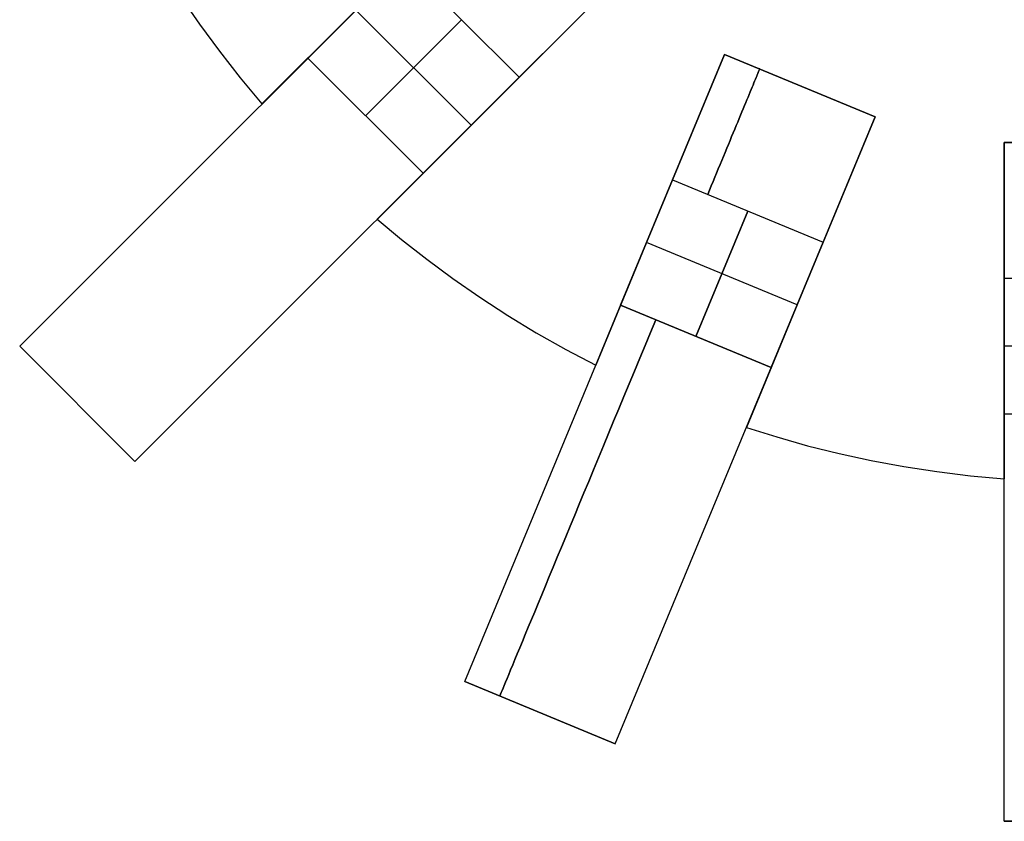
# Model space of a CAD drawing. Header units: millimetres. Extents: x 625 to 835, y 1649 to 1859.
# Tile 1 of 9: x 652 to 724, y 1649 to 1708. Entities that reach past the tile are written whole.
import ezdxf

# ---------------------------------------------------------------- set-up
doc = ezdxf.new("R2010")
doc.units = ezdxf.units.MM

msp = doc.modelspace()

# ---------------------------------------------------------------- linework, layer by layer
for points in [[(651.511, 1683.996), (686.866, 1719.352)], [(658.594, 1717.928), (659.678, 1715.858), (660.836, 1713.797), (662.067, 1711.749), (663.374, 1709.718), (664.755, 1707.707), (666.211, 1705.72), (667.742, 1703.761), (669.348, 1701.833)], [(658.594, 1717.928), (659.678, 1715.858), (660.836, 1713.797), (662.067, 1711.749), (663.374, 1709.718), (664.755, 1707.707), (666.211, 1705.72), (667.742, 1703.761), (669.348, 1701.833)], [(658.594, 1717.928), (659.678, 1715.858), (660.836, 1713.797), (662.067, 1711.749), (663.374, 1709.718), (664.755, 1707.707), (666.211, 1705.72), (667.742, 1703.761), (669.348, 1701.833)], [(658.594, 1717.928), (659.678, 1715.858), (660.836, 1713.797), (662.067, 1711.749), (663.374, 1709.718), (664.755, 1707.707), (666.211, 1705.72), (667.742, 1703.761), (669.348, 1701.833)], [(658.594, 1717.928), (659.678, 1715.858), (660.836, 1713.797), (662.067, 1711.749), (663.374, 1709.718), (664.755, 1707.707), (666.211, 1705.72), (667.742, 1703.761), (669.348, 1701.833)], [(658.594, 1717.928), (659.678, 1715.858), (660.836, 1713.797), (662.067, 1711.749), (663.374, 1709.718), (664.755, 1707.707), (666.211, 1705.72), (667.742, 1703.761), (669.348, 1701.833)], [(679.795, 1712.281), (672.724, 1705.21)], [(672.724, 1705.21), (679.795, 1712.281)], [(679.795, 1712.281), (688.281, 1703.795)], [(679.795, 1712.281), (688.281, 1703.795)], [(659.996, 1675.511), (695.352, 1710.866)], [(695.352, 1710.866), (684.745, 1700.26)], [(695.352, 1710.866), (684.745, 1700.26)], [(695.352, 1710.866), (684.745, 1700.26)], [(695.352, 1710.866), (684.745, 1700.26)], [(669.348, 1701.833), (676.26, 1708.745)], [(669.348, 1701.833), (676.26, 1708.745)], [(669.348, 1701.833), (676.26, 1708.745)], [(669.348, 1701.833), (676.26, 1708.745)], [(684.745, 1700.26), (676.26, 1708.745)], [(684.745, 1700.26), (676.26, 1708.745)], [(676.967, 1700.967), (684.038, 1708.038)], [(684.038, 1708.038), (676.967, 1700.967)], [(672.724, 1705.21), (681.21, 1696.724)], [(672.724, 1705.21), (681.21, 1696.724)], [(684.275, 1659.289), (703.409, 1705.483)], [(697.669, 1691.625), (703.409, 1705.483)], [(703.409, 1705.483), (697.669, 1691.625)], [(697.669, 1691.625), (703.409, 1705.483)], [(703.409, 1705.483), (697.669, 1691.625)], [(714.496, 1700.891), (703.409, 1705.483)], [(703.409, 1705.483), (714.496, 1700.891)], [(703.409, 1705.483), (714.496, 1700.891)], [(703.409, 1705.483), (714.496, 1700.891)], [(714.496, 1700.891), (703.409, 1705.483)], [(681.21, 1696.724), (688.281, 1703.795)], [(688.281, 1703.795), (681.21, 1696.724)], [(695.362, 1654.697), (714.496, 1700.891)], [(714.496, 1700.891), (708.755, 1687.032)], [(714.496, 1700.891), (708.755, 1687.032)], [(714.496, 1700.891), (708.755, 1687.032)], [(714.496, 1700.891), (708.755, 1687.032)], [(684.745, 1700.26), (677.833, 1693.348)], [(684.745, 1700.26), (677.833, 1693.348)], [(684.745, 1700.26), (677.833, 1693.348)], [(684.745, 1700.26), (677.833, 1693.348)], [(724, 1699), (736, 1699)], [(724, 1699), (736, 1699)], [(724, 1684), (724, 1699)], [(724, 1699), (724, 1684)], [(724, 1699), (736, 1699)], [(736, 1699), (724, 1699)], [(724, 1684), (724, 1699)], [(724, 1699), (724, 1684)], [(736, 1699), (724, 1699)], [(724, 1649), (724, 1699)], [(699.582, 1696.244), (695.755, 1687.005)], [(695.755, 1687.005), (699.582, 1696.244)], [(699.582, 1696.244), (710.669, 1691.652)], [(699.582, 1696.244), (710.669, 1691.652)], [(677.833, 1693.348), (679.627, 1691.85), (681.486, 1690.389), (683.407, 1688.968), (685.391, 1687.592), (687.437, 1686.262), (689.543, 1684.984), (691.707, 1683.76), (693.928, 1682.594)], [(677.833, 1693.348), (679.627, 1691.85), (681.486, 1690.389), (683.407, 1688.968), (685.391, 1687.592), (687.437, 1686.262), (689.543, 1684.984), (691.707, 1683.76), (693.928, 1682.594)], [(677.833, 1693.348), (679.627, 1691.85), (681.486, 1690.389), (683.407, 1688.968), (685.391, 1687.592), (687.437, 1686.262), (689.543, 1684.984), (691.707, 1683.76), (693.928, 1682.594)], [(677.833, 1693.348), (679.627, 1691.85), (681.486, 1690.389), (683.407, 1688.968), (685.391, 1687.592), (687.437, 1686.262), (689.543, 1684.984), (691.707, 1683.76), (693.928, 1682.594)], [(677.833, 1693.348), (679.627, 1691.85), (681.486, 1690.389), (683.407, 1688.968), (685.391, 1687.592), (687.437, 1686.262), (689.543, 1684.984), (691.707, 1683.76), (693.928, 1682.594)], [(677.833, 1693.348), (679.627, 1691.85), (681.486, 1690.389), (683.407, 1688.968), (685.391, 1687.592), (687.437, 1686.262), (689.543, 1684.984), (691.707, 1683.76), (693.928, 1682.594)], [(701.299, 1684.709), (705.126, 1693.948)], [(705.126, 1693.948), (701.299, 1684.709)], [(693.928, 1682.594), (697.669, 1691.625)], [(697.669, 1691.625), (693.928, 1682.594)], [(693.928, 1682.594), (697.669, 1691.625)], [(697.669, 1691.625), (693.928, 1682.594)], [(708.755, 1687.032), (697.669, 1691.625)], [(708.755, 1687.032), (697.669, 1691.625)], [(706.842, 1682.413), (710.669, 1691.652)], [(710.669, 1691.652), (706.842, 1682.413)], [(724, 1689), (736, 1689)], [(724, 1689), (724, 1679)], [(724, 1679), (724, 1689)], [(724, 1689), (736, 1689)], [(695.755, 1687.005), (706.842, 1682.413)], [(695.755, 1687.005), (706.842, 1682.413)], [(706.842, 1682.413), (695.755, 1687.005)], [(708.755, 1687.032), (705.015, 1678.002)], [(708.755, 1687.032), (705.015, 1678.002)], [(708.755, 1687.032), (705.015, 1678.002)], [(708.755, 1687.032), (705.015, 1678.002)], [(651.511, 1683.996), (659.996, 1675.511)], [(651.511, 1683.996), (659.996, 1675.511)], [(659.996, 1675.511), (651.511, 1683.996)], [(724, 1674.225), (724, 1684)], [(724, 1684), (724, 1674.225)], [(724, 1674.225), (724, 1684)], [(724, 1684), (724, 1674.225)], [(736, 1684), (724, 1684)], [(736, 1684), (724, 1684)], [(724, 1679), (736, 1679)], [(724, 1679), (736, 1679)], [(705.015, 1678.002), (707.246, 1677.304), (709.521, 1676.665), (711.84, 1676.088), (714.2, 1675.576), (716.599, 1675.13), (719.034, 1674.755), (721.502, 1674.453), (724, 1674.225)], [(705.015, 1678.002), (707.246, 1677.304), (709.521, 1676.665), (711.84, 1676.088), (714.2, 1675.576), (716.599, 1675.13), (719.034, 1674.755), (721.502, 1674.453), (724, 1674.225)], [(705.015, 1678.002), (707.246, 1677.304), (709.521, 1676.665), (711.84, 1676.088), (714.2, 1675.576), (716.599, 1675.13), (719.034, 1674.755), (721.502, 1674.453), (724, 1674.225)], [(705.015, 1678.002), (707.246, 1677.304), (709.521, 1676.665), (711.84, 1676.088), (714.2, 1675.576), (716.599, 1675.13), (719.034, 1674.755), (721.502, 1674.453), (724, 1674.225)], [(705.015, 1678.002), (707.246, 1677.304), (709.521, 1676.665), (711.84, 1676.088), (714.2, 1675.576), (716.599, 1675.13), (719.034, 1674.755), (721.502, 1674.453), (724, 1674.225)], [(705.015, 1678.002), (707.246, 1677.304), (709.521, 1676.665), (711.84, 1676.088), (714.2, 1675.576), (716.599, 1675.13), (719.034, 1674.755), (721.502, 1674.453), (724, 1674.225)], [(684.275, 1659.289), (695.362, 1654.697)], [(684.275, 1659.289), (695.362, 1654.697)], [(695.362, 1654.697), (684.275, 1659.289)], [(695.362, 1654.697), (684.275, 1659.289)], [(724, 1649), (736, 1649)], [(724, 1649), (736, 1649)], [(736, 1649), (724, 1649)]]:
    msp.add_lwpolyline(points)
at = {"extrusion": (-0.707107, 0.707107, -1.39044e-14)}
msp.add_lwpolyline([(-1701.453, -324.005), (-1701.447, -324.346), (-1701.43, -324.687), (-1701.401, -325.028), (-1701.36, -325.367), (-1701.308, -325.704), (-1701.244, -326.04), (-1701.169, -326.373), (-1701.082, -326.703), (-1700.985, -327.03), (-1700.876, -327.354), (-1700.756, -327.674), (-1700.625, -327.989), (-1700.484, -328.3), (-1700.332, -328.606), (-1700.17, -328.906), (-1699.997, -329.201), (-1699.815, -329.49), (-1699.623, -329.772), (-1699.421, -330.047), (-1699.21, -330.316), (-1698.99, -330.577), (-1698.762, -330.831), (-1698.524, -331.076), (-1698.279, -331.313), (-1698.025, -331.542), (-1697.764, -331.762), (-1697.496, -331.973), (-1697.22, -332.175), (-1696.938, -332.367), (-1696.649, -332.549), (-1696.354, -332.722), (-1696.054, -332.884), (-1695.748, -333.036), (-1695.437, -333.177), (-1695.122, -333.308), (-1694.802, -333.428), (-1694.478, -333.536), (-1694.151, -333.634), (-1693.821, -333.721), (-1693.488, -333.796), (-1693.152, -333.86), (-1692.815, -333.912), (-1692.476, -333.953), (-1692.136, -333.982), (-1691.795, -333.999), (-1691.453, -334.005)], dxfattribs=at)
at = {"extrusion": (-0.707107, 0.707107, 1.37232e-14)}
msp.add_lwpolyline([(-1691.453, 9.995), (-1691.795, 9.989), (-1692.136, 9.972), (-1692.476, 9.943), (-1692.815, 9.902), (-1693.152, 9.85), (-1693.488, 9.786), (-1693.821, 9.711), (-1694.151, 9.624), (-1694.478, 9.526), (-1694.802, 9.418), (-1695.122, 9.298), (-1695.437, 9.167), (-1695.748, 9.026), (-1696.054, 8.874), (-1696.354, 8.712), (-1696.649, 8.539), (-1696.938, 8.357), (-1697.22, 8.165), (-1697.496, 7.963), (-1697.764, 7.752), (-1698.025, 7.532), (-1698.279, 7.303), (-1698.524, 7.066), (-1698.762, 6.821), (-1698.99, 6.567), (-1699.21, 6.306), (-1699.421, 6.037), (-1699.623, 5.762), (-1699.815, 5.48), (-1699.997, 5.191), (-1700.17, 4.896), (-1700.332, 4.596), (-1700.484, 4.29), (-1700.625, 3.979), (-1700.756, 3.664), (-1700.876, 3.344), (-1700.985, 3.02), (-1701.082, 2.693), (-1701.169, 2.363), (-1701.244, 2.03), (-1701.308, 1.694), (-1701.36, 1.357), (-1701.401, 1.018), (-1701.43, 0.677), (-1701.447, 0.336), (-1701.453, -0.005)], dxfattribs=at)
at = {"extrusion": (-0.707107, 0.707107, -1.37232e-14)}
msp.add_lwpolyline([(-1701.453, -324.005), (-1701.447, -324.346), (-1701.43, -324.687), (-1701.401, -325.028), (-1701.36, -325.367), (-1701.308, -325.704), (-1701.244, -326.04), (-1701.169, -326.373), (-1701.082, -326.703), (-1700.985, -327.03), (-1700.876, -327.354), (-1700.756, -327.674), (-1700.625, -327.989), (-1700.484, -328.3), (-1700.332, -328.606), (-1700.17, -328.906), (-1699.997, -329.201), (-1699.815, -329.49), (-1699.623, -329.772), (-1699.421, -330.047), (-1699.21, -330.316), (-1698.99, -330.577), (-1698.762, -330.831), (-1698.524, -331.076), (-1698.279, -331.313), (-1698.025, -331.542), (-1697.764, -331.762), (-1697.496, -331.973), (-1697.22, -332.175), (-1696.938, -332.367), (-1696.649, -332.549), (-1696.354, -332.722), (-1696.054, -332.884), (-1695.748, -333.036), (-1695.437, -333.177), (-1695.122, -333.308), (-1694.802, -333.428), (-1694.478, -333.536), (-1694.151, -333.634), (-1693.821, -333.721), (-1693.488, -333.796), (-1693.152, -333.86), (-1692.815, -333.912), (-1692.476, -333.953), (-1692.136, -333.982), (-1691.795, -333.999), (-1691.453, -334.005)], dxfattribs=at)
at = {"extrusion": (-0.707107, 0.707107, -1.9598e-15)}
msp.add_lwpolyline([(-1681.453, 9.995), (-1680.429, 9.978), (-1679.406, 9.925), (-1678.385, 9.838), (-1677.368, 9.716), (-1676.356, 9.559), (-1675.35, 9.368), (-1674.35, 9.142), (-1673.359, 8.883), (-1672.378, 8.589), (-1671.407, 8.263), (-1670.448, 7.903), (-1669.501, 7.511), (-1668.569, 7.087), (-1667.651, 6.632), (-1666.75, 6.145), (-1665.866, 5.628), (-1665, 5.08), (-1664.153, 4.504), (-1663.326, 3.899), (-1662.521, 3.266), (-1661.737, 2.606), (-1660.977, 1.92), (-1660.24, 1.208), (-1659.528, 0.472), (-1658.842, -0.289), (-1658.182, -1.072), (-1657.549, -1.878), (-1656.944, -2.705), (-1656.368, -3.551), (-1655.821, -4.417), (-1655.303, -5.302), (-1654.817, -6.203), (-1654.361, -7.12), (-1653.937, -8.053), (-1653.545, -8.999), (-1653.185, -9.959), (-1652.859, -10.93), (-1652.566, -11.911), (-1652.306, -12.902), (-1652.081, -13.901), (-1651.889, -14.908), (-1651.733, -15.92), (-1651.611, -16.937), (-1651.523, -17.958), (-1651.471, -18.981), (-1651.453, -20.005)], dxfattribs=at)
at = {"extrusion": (0.707107, -0.707107, 0)}
msp.add_lwpolyline([(1651.453, -304.005), (1651.471, -305.029), (1651.523, -306.052), (1651.611, -307.073), (1651.733, -308.09), (1651.889, -309.102), (1652.081, -310.109), (1652.306, -311.108), (1652.566, -312.099), (1652.859, -313.08), (1653.185, -314.051), (1653.545, -315.011), (1653.937, -315.957), (1654.361, -316.89), (1654.817, -317.807), (1655.303, -318.708), (1655.821, -319.593), (1656.368, -320.459), (1656.944, -321.305), (1657.549, -322.132), (1658.182, -322.938), (1658.842, -323.721), (1659.528, -324.482), (1660.24, -325.218), (1660.977, -325.93), (1661.737, -326.616), (1662.521, -327.276), (1663.326, -327.909), (1664.153, -328.514), (1665, -329.09), (1665.866, -329.638), (1666.75, -330.155), (1667.651, -330.642), (1668.569, -331.097), (1669.501, -331.521), (1670.448, -331.913), (1671.407, -332.273), (1672.378, -332.599), (1673.359, -332.893), (1674.35, -333.152), (1675.35, -333.378), (1676.356, -333.569), (1677.368, -333.726), (1678.385, -333.848), (1679.406, -333.935), (1680.429, -333.988), (1681.453, -334.005)], dxfattribs=at)
at = {"extrusion": (0.92388, -0.382683, -8.63255e-15)}
msp.add_lwpolyline([(1844.844, -0.005), (1844.838, 0.336), (1844.82, 0.677), (1844.791, 1.018), (1844.75, 1.357), (1844.698, 1.694), (1844.634, 2.03), (1844.559, 2.363), (1844.473, 2.693), (1844.375, 3.02), (1844.266, 3.344), (1844.146, 3.664), (1844.016, 3.979), (1843.874, 4.29), (1843.722, 4.596), (1843.56, 4.896), (1843.388, 5.191), (1843.205, 5.48), (1843.013, 5.762), (1842.812, 6.037), (1842.601, 6.306), (1842.381, 6.567), (1842.152, 6.821), (1841.915, 7.066), (1841.669, 7.303), (1841.416, 7.532), (1841.154, 7.752), (1840.886, 7.963), (1840.61, 8.165), (1840.328, 8.357), (1840.039, 8.539), (1839.745, 8.712), (1839.444, 8.874), (1839.138, 9.026), (1838.828, 9.167), (1838.512, 9.298), (1838.192, 9.418), (1837.869, 9.526), (1837.542, 9.624), (1837.211, 9.711), (1836.878, 9.786), (1836.543, 9.85), (1836.205, 9.902), (1835.866, 9.943), (1835.526, 9.972), (1835.185, 9.989), (1834.844, 9.995)], dxfattribs=at)
at = {"extrusion": (0.92388, -0.382683, -1.85688e-15)}
msp.add_lwpolyline([(1844.844, -324.005), (1844.838, -324.346), (1844.82, -324.687), (1844.791, -325.028), (1844.75, -325.367), (1844.698, -325.704), (1844.634, -326.04), (1844.559, -326.373), (1844.473, -326.703), (1844.375, -327.03), (1844.266, -327.354), (1844.146, -327.674), (1844.016, -327.989), (1843.874, -328.3), (1843.722, -328.606), (1843.56, -328.906), (1843.388, -329.201), (1843.205, -329.49), (1843.013, -329.772), (1842.812, -330.047), (1842.601, -330.316), (1842.381, -330.577), (1842.152, -330.831), (1841.915, -331.076), (1841.669, -331.313), (1841.416, -331.542), (1841.154, -331.762), (1840.886, -331.973), (1840.61, -332.175), (1840.328, -332.367), (1840.039, -332.549), (1839.745, -332.722), (1839.444, -332.884), (1839.138, -333.036), (1838.828, -333.177), (1838.512, -333.308), (1838.192, -333.428), (1837.869, -333.536), (1837.542, -333.634), (1837.211, -333.721), (1836.878, -333.796), (1836.543, -333.86), (1836.205, -333.912), (1835.866, -333.953), (1835.526, -333.982), (1835.185, -333.999), (1834.844, -334.005)], dxfattribs=at)
at = {"extrusion": (1, 0, 0)}
for points in [[(1705.483, -312.005), (1705.483, -12.005)], [(1703.187, -12.005), (1703.187, -312.005)], [(1701.674, 9.575), (1701.674, -333.585)], [(1701.833, -324.005), (1701.833, -312.005)], [(1701.833, -12.005), (1701.833, -0.005)], [(1700.891, -12.005), (1700.891, -312.005)], [(1699, -312.005), (1699, -12.005)], [(1699, -0.005), (1698.994, 0.336), (1698.977, 0.677), (1698.948, 1.018), (1698.907, 1.357), (1698.855, 1.694), (1698.791, 2.03), (1698.716, 2.363), (1698.629, 2.693), (1698.531, 3.02), (1698.423, 3.344), (1698.303, 3.664), (1698.172, 3.979), (1698.031, 4.29), (1697.879, 4.596), (1697.717, 4.896), (1697.544, 5.191), (1697.362, 5.48), (1697.17, 5.762), (1696.968, 6.037), (1696.757, 6.306), (1696.537, 6.567), (1696.308, 6.821), (1696.071, 7.066), (1695.826, 7.303), (1695.572, 7.532), (1695.311, 7.752), (1695.042, 7.963), (1694.767, 8.165), (1694.485, 8.357), (1694.196, 8.539), (1693.901, 8.712), (1693.601, 8.874), (1693.295, 9.026), (1692.984, 9.167), (1692.669, 9.298), (1692.349, 9.418), (1692.025, 9.526), (1691.698, 9.624), (1691.368, 9.711), (1691.035, 9.786), (1690.699, 9.85), (1690.362, 9.902), (1690.023, 9.943), (1689.682, 9.972), (1689.341, 9.989), (1689, 9.995)], [(1689, -334.005), (1689.341, -333.999), (1689.682, -333.982), (1690.023, -333.953), (1690.362, -333.912), (1690.699, -333.86), (1691.035, -333.796), (1691.368, -333.721), (1691.698, -333.634), (1692.025, -333.536), (1692.349, -333.428), (1692.669, -333.308), (1692.984, -333.177), (1693.295, -333.036), (1693.601, -332.884), (1693.901, -332.722), (1694.196, -332.549), (1694.485, -332.367), (1694.767, -332.175), (1695.042, -331.973), (1695.311, -331.762), (1695.572, -331.542), (1695.826, -331.313), (1696.071, -331.076), (1696.308, -330.831), (1696.537, -330.577), (1696.757, -330.316), (1696.968, -330.047), (1697.17, -329.772), (1697.362, -329.49), (1697.544, -329.201), (1697.717, -328.906), (1697.879, -328.606), (1698.031, -328.3), (1698.172, -327.989), (1698.303, -327.674), (1698.423, -327.354), (1698.531, -327.03), (1698.629, -326.703), (1698.716, -326.373), (1698.791, -326.04), (1698.855, -325.704), (1698.907, -325.367), (1698.948, -325.028), (1698.977, -324.687), (1698.994, -324.346), (1699, -324.005)], [(1693.348, -324.005), (1693.348, -312.005)], [(1693.348, -12.005), (1693.348, -0.005)], [(1693.189, 9.575), (1693.189, -333.585)], [(1683.996, -20.005), (1683.996, -304.005)], [(1682.594, -324.005), (1682.594, -312.005)], [(1682.594, -12.005), (1682.594, -0.005)], [(1682.386, 9.575), (1682.386, -333.585)], [(1679.754, -304.005), (1679.754, -20.005)], [(1679, 9.995), (1677.976, 9.978), (1676.953, 9.925), (1675.932, 9.838), (1674.915, 9.716), (1673.903, 9.559), (1672.896, 9.368), (1671.897, 9.142), (1670.906, 8.883), (1669.925, 8.589), (1668.954, 8.263), (1667.994, 7.903), (1667.048, 7.511), (1666.115, 7.087), (1665.198, 6.632), (1664.297, 6.145), (1663.412, 5.628), (1662.546, 5.08), (1661.7, 4.504), (1660.873, 3.899), (1660.067, 3.266), (1659.284, 2.606), (1658.523, 1.92), (1657.787, 1.208), (1657.075, 0.472), (1656.389, -0.289), (1655.729, -1.072), (1655.096, -1.878), (1654.491, -2.705), (1653.915, -3.551), (1653.367, -4.417), (1652.85, -5.302), (1652.363, -6.203), (1651.908, -7.12), (1651.484, -8.053), (1651.092, -8.999), (1650.732, -9.959), (1650.406, -10.93), (1650.112, -11.911), (1649.853, -12.902), (1649.627, -13.901), (1649.436, -14.908), (1649.279, -15.92), (1649.157, -16.937), (1649.07, -17.958), (1649.017, -18.981), (1649, -20.005)], [(1649, -304.005), (1649.017, -305.029), (1649.07, -306.052), (1649.157, -307.073), (1649.279, -308.09), (1649.436, -309.102), (1649.627, -310.109), (1649.853, -311.108), (1650.112, -312.099), (1650.406, -313.08), (1650.732, -314.051), (1651.092, -315.011), (1651.484, -315.957), (1651.908, -316.89), (1652.363, -317.807), (1652.85, -318.708), (1653.367, -319.593), (1653.915, -320.459), (1654.491, -321.305), (1655.096, -322.132), (1655.729, -322.938), (1656.389, -323.721), (1657.075, -324.482), (1657.787, -325.218), (1658.523, -325.93), (1659.284, -326.616), (1660.067, -327.276), (1660.873, -327.909), (1661.7, -328.514), (1662.546, -329.09), (1663.412, -329.638), (1664.297, -330.155), (1665.198, -330.642), (1666.115, -331.097), (1667.048, -331.521), (1667.994, -331.913), (1668.954, -332.273), (1669.925, -332.599), (1670.906, -332.893), (1671.897, -333.152), (1672.896, -333.378), (1673.903, -333.569), (1674.915, -333.726), (1675.932, -333.848), (1676.953, -333.935), (1677.976, -333.988), (1679, -334.005)], [(1677.794, 9.575), (1677.794, -333.585)], [(1678.002, -324.005), (1678.002, -312.005)], [(1678.002, -12.005), (1678.002, -0.005)], [(1675.511, -304.005), (1675.511, -20.005)], [(1674.225, -324.005), (1674.225, -312.005)], [(1674.225, -12.005), (1674.225, -0.005)], [(1674, 9.575), (1674, -333.585)], [(1659.289, -20.005), (1659.289, -304.005)], [(1656.993, -304.005), (1656.993, -20.005)], [(1654.697, -304.005), (1654.697, -20.005)], [(1649, -20.005), (1649, -304.005)]]:
    msp.add_lwpolyline(points, dxfattribs=at)
at = {"extrusion": (0.92388, -0.382683, -2.51826e-15)}
msp.add_lwpolyline([(1834.844, 9.995), (1835.185, 9.989), (1835.526, 9.972), (1835.866, 9.943), (1836.205, 9.902), (1836.543, 9.85), (1836.878, 9.786), (1837.211, 9.711), (1837.542, 9.624), (1837.869, 9.526), (1838.192, 9.418), (1838.512, 9.298), (1838.828, 9.167), (1839.138, 9.026), (1839.444, 8.874), (1839.745, 8.712), (1840.039, 8.539), (1840.328, 8.357), (1840.61, 8.165), (1840.886, 7.963), (1841.154, 7.752), (1841.416, 7.532), (1841.669, 7.303), (1841.915, 7.066), (1842.152, 6.821), (1842.381, 6.567), (1842.601, 6.306), (1842.812, 6.037), (1843.013, 5.762), (1843.205, 5.48), (1843.388, 5.191), (1843.56, 4.896), (1843.722, 4.596), (1843.874, 4.29), (1844.016, 3.979), (1844.146, 3.664), (1844.266, 3.344), (1844.375, 3.02), (1844.473, 2.693), (1844.559, 2.363), (1844.634, 2.03), (1844.698, 1.694), (1844.75, 1.357), (1844.791, 1.018), (1844.82, 0.677), (1844.838, 0.336), (1844.844, -0.005)], dxfattribs=at)
at = {"extrusion": (0.92388, -0.382683, 4.319e-15)}
msp.add_lwpolyline([(1844.844, -324.005), (1844.838, -324.346), (1844.82, -324.687), (1844.791, -325.028), (1844.75, -325.367), (1844.698, -325.704), (1844.634, -326.04), (1844.559, -326.373), (1844.473, -326.703), (1844.375, -327.03), (1844.266, -327.354), (1844.146, -327.674), (1844.016, -327.989), (1843.874, -328.3), (1843.722, -328.606), (1843.56, -328.906), (1843.388, -329.201), (1843.205, -329.49), (1843.013, -329.772), (1842.812, -330.047), (1842.601, -330.316), (1842.381, -330.577), (1842.152, -330.831), (1841.915, -331.076), (1841.669, -331.313), (1841.416, -331.542), (1841.154, -331.762), (1840.886, -331.973), (1840.61, -332.175), (1840.328, -332.367), (1840.039, -332.549), (1839.745, -332.722), (1839.444, -332.884), (1839.138, -333.036), (1838.828, -333.177), (1838.512, -333.308), (1838.192, -333.428), (1837.869, -333.536), (1837.542, -333.634), (1837.211, -333.721), (1836.878, -333.796), (1836.543, -333.86), (1836.205, -333.912), (1835.866, -333.953), (1835.526, -333.982), (1835.185, -333.999), (1834.844, -334.005)], dxfattribs=at)
at = {"extrusion": (-0.707107, 0.707107, 5.50315e-15)}
msp.add_lwpolyline([(-1651.453, -20.005), (-1651.471, -18.981), (-1651.523, -17.958), (-1651.611, -16.937), (-1651.733, -15.92), (-1651.889, -14.908), (-1652.081, -13.901), (-1652.306, -12.902), (-1652.566, -11.911), (-1652.859, -10.93), (-1653.185, -9.959), (-1653.545, -8.999), (-1653.937, -8.053), (-1654.361, -7.12), (-1654.817, -6.203), (-1655.303, -5.302), (-1655.821, -4.417), (-1656.368, -3.551), (-1656.944, -2.705), (-1657.549, -1.878), (-1658.182, -1.072), (-1658.842, -0.289), (-1659.528, 0.472), (-1660.24, 1.208), (-1660.977, 1.92), (-1661.737, 2.606), (-1662.521, 3.266), (-1663.326, 3.899), (-1664.153, 4.504), (-1665, 5.08), (-1665.866, 5.628), (-1666.75, 6.145), (-1667.651, 6.632), (-1668.569, 7.087), (-1669.501, 7.511), (-1670.448, 7.903), (-1671.407, 8.263), (-1672.378, 8.589), (-1673.359, 8.883), (-1674.35, 9.142), (-1675.35, 9.368), (-1676.356, 9.559), (-1677.368, 9.716), (-1678.385, 9.838), (-1679.406, 9.925), (-1680.429, 9.978), (-1681.453, 9.995)], dxfattribs=at)
at = {"extrusion": (-0.707107, 0.707107, 0)}
msp.add_lwpolyline([(-1681.453, -334.005), (-1680.429, -333.988), (-1679.406, -333.935), (-1678.385, -333.848), (-1677.368, -333.726), (-1676.356, -333.569), (-1675.35, -333.378), (-1674.35, -333.152), (-1673.359, -332.893), (-1672.378, -332.599), (-1671.407, -332.273), (-1670.448, -331.913), (-1669.501, -331.521), (-1668.569, -331.097), (-1667.651, -330.642), (-1666.75, -330.155), (-1665.866, -329.638), (-1665, -329.09), (-1664.153, -328.514), (-1663.326, -327.909), (-1662.521, -327.276), (-1661.737, -326.616), (-1660.977, -325.93), (-1660.24, -325.218), (-1659.528, -324.482), (-1658.842, -323.721), (-1658.182, -322.938), (-1657.549, -322.132), (-1656.944, -321.305), (-1656.368, -320.459), (-1655.821, -319.593), (-1655.303, -318.708), (-1654.817, -317.807), (-1654.361, -316.89), (-1653.937, -315.957), (-1653.545, -315.011), (-1653.185, -314.051), (-1652.859, -313.08), (-1652.566, -312.099), (-1652.306, -311.108), (-1652.081, -310.109), (-1651.889, -309.102), (-1651.733, -308.09), (-1651.611, -307.073), (-1651.523, -306.052), (-1651.471, -305.029), (-1651.453, -304.005)], dxfattribs=at)
at = {"extrusion": (0.92388, -0.382683, 1.05345e-14)}
msp.add_lwpolyline([(1834.844, 9.995), (1835.185, 9.989), (1835.526, 9.972), (1835.866, 9.943), (1836.205, 9.902), (1836.543, 9.85), (1836.878, 9.786), (1837.211, 9.711), (1837.542, 9.624), (1837.869, 9.526), (1838.192, 9.418), (1838.512, 9.298), (1838.828, 9.167), (1839.138, 9.026), (1839.444, 8.874), (1839.745, 8.712), (1840.039, 8.539), (1840.328, 8.357), (1840.61, 8.165), (1840.886, 7.963), (1841.154, 7.752), (1841.416, 7.532), (1841.669, 7.303), (1841.915, 7.066), (1842.152, 6.821), (1842.381, 6.567), (1842.601, 6.306), (1842.812, 6.037), (1843.013, 5.762), (1843.205, 5.48), (1843.388, 5.191), (1843.56, 4.896), (1843.722, 4.596), (1843.874, 4.29), (1844.016, 3.979), (1844.146, 3.664), (1844.266, 3.344), (1844.375, 3.02), (1844.473, 2.693), (1844.559, 2.363), (1844.634, 2.03), (1844.698, 1.694), (1844.75, 1.357), (1844.791, 1.018), (1844.82, 0.677), (1844.838, 0.336), (1844.844, -0.005)], dxfattribs=at)
at = {"extrusion": (0.92388, -0.382683, 6.8417e-15)}
msp.add_lwpolyline([(1844.844, -324.005), (1844.838, -324.346), (1844.82, -324.687), (1844.791, -325.028), (1844.75, -325.367), (1844.698, -325.704), (1844.634, -326.04), (1844.559, -326.373), (1844.473, -326.703), (1844.375, -327.03), (1844.266, -327.354), (1844.146, -327.674), (1844.016, -327.989), (1843.874, -328.3), (1843.722, -328.606), (1843.56, -328.906), (1843.388, -329.201), (1843.205, -329.49), (1843.013, -329.772), (1842.812, -330.047), (1842.601, -330.316), (1842.381, -330.577), (1842.152, -330.831), (1841.915, -331.076), (1841.669, -331.313), (1841.416, -331.542), (1841.154, -331.762), (1840.886, -331.973), (1840.61, -332.175), (1840.328, -332.367), (1840.039, -332.549), (1839.745, -332.722), (1839.444, -332.884), (1839.138, -333.036), (1838.828, -333.177), (1838.512, -333.308), (1838.192, -333.428), (1837.869, -333.536), (1837.542, -333.634), (1837.211, -333.721), (1836.878, -333.796), (1836.543, -333.86), (1836.205, -333.912), (1835.866, -333.953), (1835.526, -333.982), (1835.185, -333.999), (1834.844, -334.005)], dxfattribs=at)
at = {"extrusion": (-0.707107, 0.707107, -1.56534e-14)}
msp.add_lwpolyline([(-1651.453, -20.005), (-1651.471, -18.981), (-1651.523, -17.958), (-1651.611, -16.937), (-1651.733, -15.92), (-1651.889, -14.908), (-1652.081, -13.901), (-1652.306, -12.902), (-1652.566, -11.911), (-1652.859, -10.93), (-1653.185, -9.959), (-1653.545, -8.999), (-1653.937, -8.053), (-1654.361, -7.12), (-1654.817, -6.203), (-1655.303, -5.302), (-1655.821, -4.417), (-1656.368, -3.551), (-1656.944, -2.705), (-1657.549, -1.878), (-1658.182, -1.072), (-1658.842, -0.289), (-1659.528, 0.472), (-1660.24, 1.208), (-1660.977, 1.92), (-1661.737, 2.606), (-1662.521, 3.266), (-1663.326, 3.899), (-1664.153, 4.504), (-1665, 5.08), (-1665.866, 5.628), (-1666.75, 6.145), (-1667.651, 6.632), (-1668.569, 7.087), (-1669.501, 7.511), (-1670.448, 7.903), (-1671.407, 8.263), (-1672.378, 8.589), (-1673.359, 8.883), (-1674.35, 9.142), (-1675.35, 9.368), (-1676.356, 9.559), (-1677.368, 9.716), (-1678.385, 9.838), (-1679.406, 9.925), (-1680.429, 9.978), (-1681.453, 9.995)], dxfattribs=at)
at = {"extrusion": (0.707107, -0.707107, 1.89478e-15)}
msp.add_lwpolyline([(1681.453, -334.005), (1680.429, -333.988), (1679.406, -333.935), (1678.385, -333.848), (1677.368, -333.726), (1676.356, -333.569), (1675.35, -333.378), (1674.35, -333.152), (1673.359, -332.893), (1672.378, -332.599), (1671.407, -332.273), (1670.448, -331.913), (1669.501, -331.521), (1668.569, -331.097), (1667.651, -330.642), (1666.75, -330.155), (1665.866, -329.638), (1665, -329.09), (1664.153, -328.514), (1663.326, -327.909), (1662.521, -327.276), (1661.737, -326.616), (1660.977, -325.93), (1660.24, -325.218), (1659.528, -324.482), (1658.842, -323.721), (1658.182, -322.938), (1657.549, -322.132), (1656.944, -321.305), (1656.368, -320.459), (1655.821, -319.593), (1655.303, -318.708), (1654.817, -317.807), (1654.361, -316.89), (1653.937, -315.957), (1653.545, -315.011), (1653.185, -314.051), (1652.859, -313.08), (1652.566, -312.099), (1652.306, -311.108), (1652.081, -310.109), (1651.889, -309.102), (1651.733, -308.09), (1651.611, -307.073), (1651.523, -306.052), (1651.471, -305.029), (1651.453, -304.005)], dxfattribs=at)
at = {"extrusion": (0.92388, -0.382683, 4.15393e-15)}
msp.add_lwpolyline([(1824.844, 9.995), (1823.819, 9.978), (1822.796, 9.925), (1821.776, 9.838), (1820.759, 9.716), (1819.746, 9.559), (1818.74, 9.368), (1817.741, 9.142), (1816.75, 8.883), (1815.768, 8.589), (1814.797, 8.263), (1813.838, 7.903), (1812.892, 7.511), (1811.959, 7.087), (1811.042, 6.632), (1810.14, 6.145), (1809.256, 5.628), (1808.39, 5.08), (1807.543, 4.504), (1806.717, 3.899), (1805.911, 3.266), (1805.127, 2.606), (1804.367, 1.92), (1803.63, 1.208), (1802.919, 0.472), (1802.232, -0.289), (1801.572, -1.072), (1800.939, -1.878), (1800.335, -2.705), (1799.758, -3.551), (1799.211, -4.417), (1798.694, -5.302), (1798.207, -6.203), (1797.751, -7.12), (1797.327, -8.053), (1796.935, -8.999), (1796.576, -9.959), (1796.249, -10.93), (1795.956, -11.911), (1795.697, -12.902), (1795.471, -13.901), (1795.28, -14.908), (1795.123, -15.92), (1795.001, -16.937), (1794.914, -17.958), (1794.861, -18.981), (1794.844, -20.005)], dxfattribs=at)
at = {"extrusion": (0.92388, -0.382683, 4.91971e-15)}
msp.add_lwpolyline([(1794.844, -304.005), (1794.861, -305.029), (1794.914, -306.052), (1795.001, -307.073), (1795.123, -308.09), (1795.28, -309.102), (1795.471, -310.109), (1795.697, -311.108), (1795.956, -312.099), (1796.249, -313.08), (1796.576, -314.051), (1796.935, -315.011), (1797.327, -315.957), (1797.751, -316.89), (1798.207, -317.807), (1798.694, -318.708), (1799.211, -319.593), (1799.758, -320.459), (1800.335, -321.305), (1800.939, -322.132), (1801.572, -322.938), (1802.232, -323.721), (1802.919, -324.482), (1803.63, -325.218), (1804.367, -325.93), (1805.127, -326.616), (1805.911, -327.276), (1806.717, -327.909), (1807.543, -328.514), (1808.39, -329.09), (1809.256, -329.638), (1810.14, -330.155), (1811.042, -330.642), (1811.959, -331.097), (1812.892, -331.521), (1813.838, -331.913), (1814.797, -332.273), (1815.768, -332.599), (1816.75, -332.893), (1817.741, -333.152), (1818.74, -333.378), (1819.746, -333.569), (1820.759, -333.726), (1821.776, -333.848), (1822.796, -333.935), (1823.819, -333.988), (1824.844, -334.005)], dxfattribs=at)
at = {"extrusion": (0.92388, -0.382683, -6.3663e-15)}
msp.add_lwpolyline([(1794.844, -20.005), (1794.861, -18.981), (1794.914, -17.958), (1795.001, -16.937), (1795.123, -15.92), (1795.28, -14.908), (1795.471, -13.901), (1795.697, -12.902), (1795.956, -11.911), (1796.249, -10.93), (1796.576, -9.959), (1796.935, -8.999), (1797.327, -8.053), (1797.751, -7.12), (1798.207, -6.203), (1798.694, -5.302), (1799.211, -4.417), (1799.758, -3.551), (1800.335, -2.705), (1800.939, -1.878), (1801.572, -1.072), (1802.232, -0.289), (1802.919, 0.472), (1803.63, 1.208), (1804.367, 1.92), (1805.127, 2.606), (1805.911, 3.266), (1806.717, 3.899), (1807.543, 4.504), (1808.39, 5.08), (1809.256, 5.628), (1810.14, 6.145), (1811.042, 6.632), (1811.959, 7.087), (1812.892, 7.511), (1813.838, 7.903), (1814.797, 8.263), (1815.768, 8.589), (1816.75, 8.883), (1817.741, 9.142), (1818.74, 9.368), (1819.746, 9.559), (1820.759, 9.716), (1821.776, 9.838), (1822.796, 9.925), (1823.819, 9.978), (1824.844, 9.995)], dxfattribs=at)
at = {"extrusion": (0.92388, -0.382683, -4.54773e-15)}
msp.add_lwpolyline([(1824.844, -334.005), (1823.819, -333.988), (1822.796, -333.935), (1821.776, -333.848), (1820.759, -333.726), (1819.746, -333.569), (1818.74, -333.378), (1817.741, -333.152), (1816.75, -332.893), (1815.768, -332.599), (1814.797, -332.273), (1813.838, -331.913), (1812.892, -331.521), (1811.959, -331.097), (1811.042, -330.642), (1810.14, -330.155), (1809.256, -329.638), (1808.39, -329.09), (1807.543, -328.514), (1806.717, -327.909), (1805.911, -327.276), (1805.127, -326.616), (1804.367, -325.93), (1803.63, -325.218), (1802.919, -324.482), (1802.232, -323.721), (1801.572, -322.938), (1800.939, -322.132), (1800.335, -321.305), (1799.758, -320.459), (1799.211, -319.593), (1798.694, -318.708), (1798.207, -317.807), (1797.751, -316.89), (1797.327, -315.957), (1796.935, -315.011), (1796.576, -314.051), (1796.249, -313.08), (1795.956, -312.099), (1795.697, -311.108), (1795.471, -310.109), (1795.28, -309.102), (1795.123, -308.09), (1795.001, -307.073), (1794.914, -306.052), (1794.861, -305.029), (1794.844, -304.005)], dxfattribs=at)
at = {"extrusion": (0.92388, -0.382683, 3.1126e-15)}
msp.add_lwpolyline([(1794.844, -20.005), (1794.861, -18.981), (1794.914, -17.958), (1795.001, -16.937), (1795.123, -15.92), (1795.28, -14.908), (1795.471, -13.901), (1795.697, -12.902), (1795.956, -11.911), (1796.249, -10.93), (1796.576, -9.959), (1796.935, -8.999), (1797.327, -8.053), (1797.751, -7.12), (1798.207, -6.203), (1798.694, -5.302), (1799.211, -4.417), (1799.758, -3.551), (1800.335, -2.705), (1800.939, -1.878), (1801.572, -1.072), (1802.232, -0.289), (1802.919, 0.472), (1803.63, 1.208), (1804.367, 1.92), (1805.127, 2.606), (1805.911, 3.266), (1806.717, 3.899), (1807.543, 4.504), (1808.39, 5.08), (1809.256, 5.628), (1810.14, 6.145), (1811.042, 6.632), (1811.959, 7.087), (1812.892, 7.511), (1813.838, 7.903), (1814.797, 8.263), (1815.768, 8.589), (1816.75, 8.883), (1817.741, 9.142), (1818.74, 9.368), (1819.746, 9.559), (1820.759, 9.716), (1821.776, 9.838), (1822.796, 9.925), (1823.819, 9.978), (1824.844, 9.995)], dxfattribs=at)
at = {"extrusion": (0.92388, -0.382683, 1.41075e-15)}
msp.add_lwpolyline([(1824.844, -334.005), (1823.819, -333.988), (1822.796, -333.935), (1821.776, -333.848), (1820.759, -333.726), (1819.746, -333.569), (1818.74, -333.378), (1817.741, -333.152), (1816.75, -332.893), (1815.768, -332.599), (1814.797, -332.273), (1813.838, -331.913), (1812.892, -331.521), (1811.959, -331.097), (1811.042, -330.642), (1810.14, -330.155), (1809.256, -329.638), (1808.39, -329.09), (1807.543, -328.514), (1806.717, -327.909), (1805.911, -327.276), (1805.127, -326.616), (1804.367, -325.93), (1803.63, -325.218), (1802.919, -324.482), (1802.232, -323.721), (1801.572, -322.938), (1800.939, -322.132), (1800.335, -321.305), (1799.758, -320.459), (1799.211, -319.593), (1798.694, -318.708), (1798.207, -317.807), (1797.751, -316.89), (1797.327, -315.957), (1796.935, -315.011), (1796.576, -314.051), (1796.249, -313.08), (1795.956, -312.099), (1795.697, -311.108), (1795.471, -310.109), (1795.28, -309.102), (1795.123, -308.09), (1795.001, -307.073), (1794.914, -306.052), (1794.861, -305.029), (1794.844, -304.005)], dxfattribs=at)

doc.saveas('drawing.dxf')
